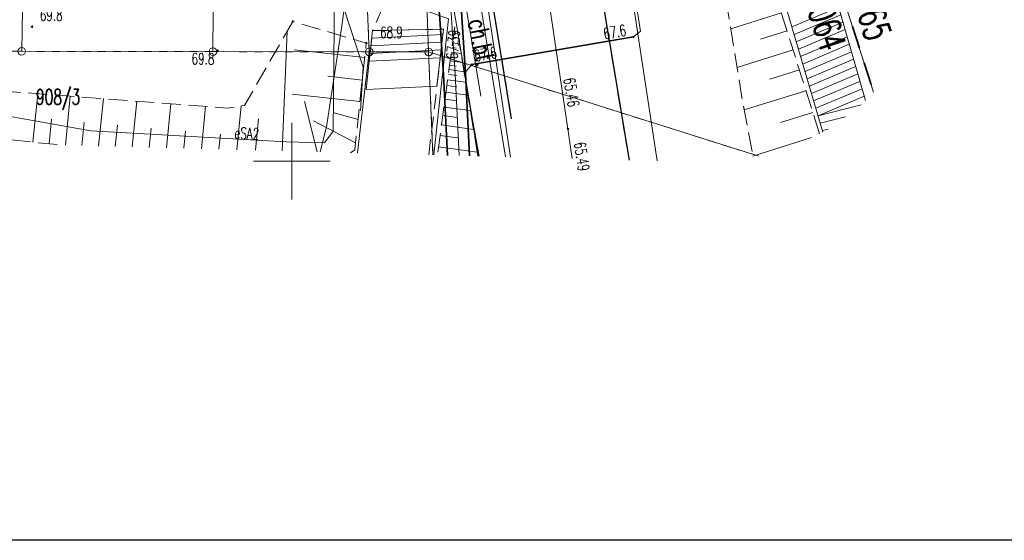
# Model space of a CAD drawing. Header units: metres. Extents: x 6538042 to 13082743, y 6022817 to 12049805.
# Tile 82 of 92: x 6539432 to 6539497, y 6025175 to 6025209. Entities that reach past the tile are written whole.
import ezdxf
from ezdxf.enums import TextEntityAlignment as Align

# ---------------------------------------------------------------- set-up
doc = ezdxf.new("R2010")
doc.units = ezdxf.units.M
doc.header["$MEASUREMENT"] = 0
for name, pattern in [('L_0_03', [1, 0.5, -0.5]), ('L_0_04', [1.5, 1, -0.5]), ('L_0_05', [1.75, 1.25, -0.5]), ('L_0_08', [2.5, 1.5, -1])]:
    doc.linetypes.add(name, pattern=pattern)
doc.layers.get('0').update_dxf_attribs({"linetype": 'CONTINUOUS', "lineweight": 18})
for name, color, linetype, lineweight in [('000_Inne__niezydentyfikowane_', 7, 'CONTINUOUS', 18), ('202_punkt_graniczny', 96, 'CONTINUOUS', 18), ('208_opis_obrebu', 96, 'CONTINUOUS', 18), ('211_numer_dzialki_ewidencyjnej', 96, 'CONTINUOUS', 18), ('216_obreb_ewidencyjny', 96, 'L_0_08', 35), ('218_kontur_uzytku_gruntowego', 96, 'L_0_03', 18), ('219_dzialka_ewidencyjna', 96, 'CONTINUOUS', 18), ('chodnik', 7, 'L_0_04', 18), ('jezdnia', 7, 'L_0_04', 18), ('kraweznik', 7, 'CONTINUOUS', 25), ('obudowa_ochronna_przewodu', 7, 'CONTINUOUS', 35), ('pikieta_naturalna', 7, 'CONTINUOUS', 18), ('pikieta_naturalna_Atr2', 7, 'CONTINUOUS', 18), ('przewod_cieplowniczy', 212, 'CONTINUOUS', 18), ('przewod_elektroenergetyczny_podziemny', 1, 'CONTINUOUS', 18), ('przewod_elektroenergetyczny_podziemny_Atr17', 1, 'CONTINUOUS', 18), ('przewod_kanalizacyjny', 36, 'CONTINUOUS', 18), ('przewod_telekomunikacyjny_podziemny', 30, 'CONTINUOUS', 18), ('przewod_wodociagowy', 5, 'CONTINUOUS', 18), ('rzedna', 7, 'CONTINUOUS', 18), ('rzedna_Atr2', 7, 'CONTINUOUS', 18), ('schody_w_ciagu_komunikacyjnym', 7, 'CONTINUOUS', 18), ('siatka', 7, 'CONTINUOUS', 18), ('skarpa_nieumocniona', 7, 'L_0_05', 18)]:
    doc.layers.add(name, color=color, linetype=linetype, lineweight=lineweight)
doc.layers.add('00_Zakres_arkusza', color=30, linetype='CONTINUOUS', lineweight=70, plot=False)
doc.styles.get("Standard").update_dxf_attribs({"font": 'simplex.shx'})

# ---------------------------------------------------------------- blocks, each defined once
blk = doc.blocks.new('RTPW01')
at = {"linetype": 'Continuous', "lineweight": 13}
blk.add_hatch(color=0, dxfattribs=at).paths.add_polyline_path([(0, -0.09, 1), (0, 0.09, 1), (0, -0.09, 1)])
at = {"color": 0, "linetype": 'Continuous', "lineweight": 13}
blk.add_circle((0, 0), 0.0906, dxfattribs=at)

msp = doc.modelspace()

# ---------------------------------------------------------------- linework, layer by layer
at = {"layer": '000_Inne__niezydentyfikowane_', "linetype": 'Continuous', "lineweight": 18, "flags": 128}
for points in [[(6539481.98, 6025209.69), (6539478.67, 6025208.65)], [(6539449.37442, 6025200.67498), (6539449.7, 6025208.48)], [(6539460.59, 6025208.36), (6539460.85, 6025208.33)], [(6539482.35, 6025208.51), (6539480.61, 6025207.97)], [(6539460.51, 6025207.74), (6539460.95, 6025207.68)], [(6539460.55, 6025208.05), (6539460.73, 6025208.03)], [(6539454.77, 6025206.78), (6539450.16, 6025207.28)], [(6539460.42, 6025207.12), (6539461.06, 6025207.03)], [(6539460.47, 6025207.43), (6539460.74, 6025207.39)], [(6539482.74, 6025207.27), (6539479.08, 6025206.12)], [(6539460.35, 6025206.55), (6539461.16, 6025206.44)], [(6539460.38, 6025206.81), (6539460.75, 6025206.76)], [(6539460.27, 6025205.99), (6539461.25, 6025205.85)], [(6539460.31, 6025206.28), (6539460.76, 6025206.22)], [(6539483.15, 6025205.97), (6539481.23, 6025205.37)], [(6539454.61, 6025205.3), (6539452.35, 6025205.55)], [(6539460.18, 6025205.32), (6539461.36, 6025205.16)], [(6539460.23, 6025205.67), (6539460.77, 6025205.6)], [(6539460.07, 6025204.51), (6539461.5, 6025204.32)], [(6539460.13, 6025204.94), (6539460.78, 6025204.85)], [(6539483.57, 6025204.61), (6539479.55, 6025203.35)], [(6539433.1, 6025201.25), (6539433.42, 6025204.41)], [(6539435.22228, 6025201.05289), (6539435.54, 6025204.25)], [(6539437.38767, 6025200.99507), (6539437.7, 6025204.09)], [(6539439.58445, 6025200.93641), (6539439.89, 6025203.92)], [(6539454.45, 6025203.9), (6539450.02, 6025204.39)], [(6539451.66949, 6025200.61369), (6539450.84, 6025203.91)], [(6539460.01, 6025204.05), (6539460.79, 6025203.94)], [(6539441.82097, 6025200.87668), (6539442.11, 6025203.75)], [(6539444.09681, 6025200.81591), (6539444.37, 6025203.58)], [(6539446.40443, 6025200.75429), (6539446.69, 6025203.61)], [(6539459.94, 6025203.54), (6539461.67, 6025203.31)], [(6539434.16, 6025201.14), (6539434.32, 6025202.74)], [(6539436.2993, 6025201.02413), (6539436.45, 6025202.55)], [(6539447.62349, 6025200.72174), (6539447.83, 6025202.78)], [(6539454.16, 6025201.21), (6539451.43, 6025202.63)], [(6539454.33, 6025202.72), (6539452.78, 6025203.16)], [(6539459.86, 6025202.98), (6539460.81, 6025202.85)], [(6539484.02, 6025203.19), (6539481.92, 6025202.54)], [(6539438.47638, 6025200.966), (6539438.62, 6025202.36)], [(6539440.69319, 6025200.9068), (6539440.82, 6025202.16)], [(6539442.9521, 6025200.84648), (6539443.07, 6025201.96)], [(6539459.78, 6025202.37), (6539461.87, 6025202.08)], [(6539445.24422, 6025200.78527), (6539445.34, 6025201.76)], [(6539459.68, 6025201.69), (6539460.83, 6025201.53)], [(6539483.9485, 6025201.54939), (6539480.11, 6025200.34)], [(6539459.58, 6025200.95), (6539462.11, 6025200.6)]]:
    msp.add_lwpolyline(points, dxfattribs=at)
at = {"layer": '00_Zakres_arkusza', "color": 7, "linetype": 'Continuous', "lineweight": -2, "flags": 128}
msp.add_lwpolyline([(6539393.11696, 6025323.74739), (6539603.11146, 6025323.74739), (6539603.11146, 6025175.24206), (6539393.11696, 6025175.24206)], close=True, dxfattribs=at)
at = {"layer": '202_punkt_graniczny', "lineweight": 18}
for centre in [(6539432.37, 6025207.18), (6539444.85, 6025207.16), (6539455.06, 6025207.14), (6539458.94, 6025207.14)]:
    msp.add_circle(centre, 0.25, dxfattribs=at)
at = {"layer": '216_obreb_ewidencyjny', "lineweight": 35, "flags": 128}
msp.add_lwpolyline([(6539468.53665, 6025299.20459), (6539469, 6025296.22), (6539471.08, 6025277.74), (6539472.99, 6025262.92), (6539473.79, 6025257.29), (6539476.35, 6025242.97), (6539477.17, 6025238.23), (6539487.99611, 6025204.50287)], dxfattribs=at)
at = {"layer": '218_kontur_uzytku_gruntowego', "lineweight": 18, "flags": 128}
for points in [[(6539477.17, 6025238.23), (6539487.99611, 6025204.50287)], [(6539454.94, 6025209.83), (6539455.06, 6025207.14)], [(6539432.37, 6025207.18), (6539419.88, 6025207.19)], [(6539444.85, 6025207.16), (6539432.37, 6025207.18)], [(6539455.06, 6025207.14), (6539444.85, 6025207.16)], [(6539458.94, 6025207.14), (6539455.06, 6025207.14)], [(6539480.5116, 6025200.32644), (6539458.94, 6025207.14)], [(6539458.94, 6025207.14), (6539459.22212, 6025200.41201)]]:
    msp.add_lwpolyline(points, dxfattribs=at)
at = {"layer": '219_dzialka_ewidencyjna', "linetype": 'Continuous', "lineweight": 18, "flags": 128}
for points in [[(6539432.94, 6025242.82), (6539432.37, 6025207.18)], [(6539445.15, 6025242.98), (6539444.85, 6025207.16)], [(6539477.17, 6025238.23), (6539487.99611, 6025204.50287)], [(6539457.96, 6025235.55), (6539458.94, 6025207.14)], [(6539455.06, 6025207.14), (6539454.94, 6025209.83)], [(6539419.88, 6025207.19), (6539432.37, 6025207.18)], [(6539432.37, 6025207.18), (6539444.85, 6025207.16)], [(6539444.85, 6025207.16), (6539455.06, 6025207.14)], [(6539455.06, 6025207.14), (6539454.29568, 6025200.54356)], [(6539455.06, 6025207.14), (6539458.94, 6025207.14)], [(6539458.94, 6025207.14), (6539459.22212, 6025200.41201)], [(6539480.5116, 6025200.32644), (6539458.94, 6025207.14)]]:
    msp.add_lwpolyline(points, dxfattribs=at)
at = {"layer": 'chodnik', "lineweight": 18, "flags": 128}
msp.add_lwpolyline([(6539458.95478, 6025200.41915), (6539459.92, 6025208.63), (6539455.36, 6025208.53), (6539455.27, 6025208.53), (6539459.37, 6025217.87), (6539457.76, 6025227.73), (6539456.72, 6025232.45), (6539455.8, 6025235.08), (6539455.35, 6025235.95), (6539453.69, 6025237.92), (6539452.15, 6025239.99), (6539451.29, 6025240.61), (6539445.41, 6025243.01), (6539445.02, 6025242.86), (6539432.95, 6025242.76), (6539427.42, 6025243), (6539419.96, 6025243.07), (6539414.62, 6025243.23), (6539414.18422, 6025243.20223)], dxfattribs=at)
at = {"layer": 'jezdnia', "lineweight": 18, "flags": 128}
for points in [[(6539464.35, 6025202.78), (6539462.61, 6025213.5), (6539460.47, 6025226.53), (6539459.79, 6025230.32), (6539458.83, 6025233.62), (6539457.41, 6025236.95), (6539455.33, 6025239.92), (6539453.14, 6025241.94), (6539450.88, 6025243.2), (6539448.69, 6025244.03), (6539446.66, 6025244.57), (6539444.1, 6025245.03), (6539430.9, 6025245.2), (6539414.24767, 6025245.35704)], [(6539466.62, 6025232.53), (6539472.02529, 6025200.07012)]]:
    msp.add_lwpolyline(points, dxfattribs=at)
at = {"layer": 'kraweznik', "linetype": 'Continuous', "lineweight": 25, "flags": 128}
for points in [[(6539464.35, 6025202.78), (6539462.61, 6025213.5), (6539460.47, 6025226.53), (6539459.79, 6025230.32), (6539458.83, 6025233.62), (6539457.41, 6025236.95), (6539455.33, 6025239.92), (6539453.14, 6025241.94), (6539450.88, 6025243.2), (6539448.69, 6025244.03), (6539446.66, 6025244.57), (6539444.1, 6025245.03), (6539430.9, 6025245.2), (6539414.24767, 6025245.35704)], [(6539476.04, 6025244.72), (6539472.8, 6025244.42), (6539471.01, 6025243.32), (6539470.16, 6025242.63), (6539468.67, 6025240.45), (6539467.91, 6025238.79), (6539467.31, 6025236.55), (6539466.81, 6025234.08), (6539466.62, 6025232.53), (6539472.02529, 6025200.07012)]]:
    msp.add_lwpolyline(points, dxfattribs=at)
at = {"layer": 'obudowa_ochronna_przewodu', "linetype": 'Continuous', "lineweight": 35, "flags": 128}
for points in [[(6539460.16867, 6025200.38673), (6539459.91, 6025205.66), (6539459.64, 6025209.6), (6539457.57, 6025224.33), (6539456.66, 6025231.49)], [(6539458.46, 6025231.67), (6539458.99, 6025224.53), (6539461.08, 6025209.75), (6539461.35, 6025205.74), (6539461.61381, 6025200.34814)], [(6539472.31, 6025208.12), (6539461.76, 6025206.31)]]:
    msp.add_lwpolyline(points, dxfattribs=at)
at = {"layer": 'przewod_cieplowniczy', "linetype": 'Continuous', "lineweight": 18, "flags": 128}
msp.add_lwpolyline([(6539457.46, 6025231.57), (6539458.32, 6025224.44), (6539460.4, 6025209.68), (6539460.67, 6025205.7), (6539460.93141, 6025200.36637)], dxfattribs=at)
at = {"layer": 'przewod_elektroenergetyczny_podziemny', "linetype": 'Continuous', "lineweight": 18, "flags": 128}
for points in [[(6539451.15, 6025271.94), (6539462.34, 6025204.25)], [(6539463.96086, 6025200.28547), (6539461.57, 6025214.92), (6539461.46, 6025215.59), (6539470.18, 6025216.22), (6539468.76, 6025229.01), (6539468, 6025233.7), (6539468.26, 6025235.97), (6539468.31, 6025236.39), (6539470.03, 6025240.36), (6539472.08, 6025242.21), (6539475.44, 6025243.13), (6539475.53, 6025247.58)], [(6539476.27, 6025243.42), (6539474.08, 6025243.27), (6539472.17, 6025241.09), (6539469.64, 6025227.79), (6539473.86779, 6025200.02092)], [(6539462.18057, 6025200.33301), (6539461.28, 6025205.76), (6539461.76, 6025206.31), (6539472.31, 6025208.12), (6539472.78, 6025208.49), (6539471.69, 6025215.41), (6539471.49, 6025230.16), (6539470.49, 6025234.17), (6539471.23, 6025236.36), (6539471.97, 6025237.05), (6539487.55, 6025241.21), (6539493.72766, 6025242.45369)], [(6539462.29, 6025216.17), (6539457.73, 6025214.73), (6539456.69, 6025214.4), (6539455.48, 6025213.2), (6539452.98, 6025211.29), (6539454.67, 6025206.15), (6539454.48, 6025203.3)], [(6539461.46, 6025215.59), (6539455.53, 6025214.89), (6539452.82, 6025213.39), (6539452.71, 6025201.96), (6539452.14, 6025201.21), (6539449.63, 6025201.27), (6539436.87, 6025201.98), (6539427.08, 6025203.73), (6539418.85326, 6025204.68103)], [(6539462.2349, 6025200.33156), (6539461.85, 6025202.46), (6539460.4, 6025211.01), (6539457.73, 6025214.73)]]:
    msp.add_lwpolyline(points, dxfattribs=at)
at = {"layer": 'przewod_kanalizacyjny', "linetype": 'Continuous', "lineweight": 18, "flags": 128}
msp.add_lwpolyline([(6539468.31911, 6025200.16909), (6539468.04, 6025202.11), (6539463.29, 6025234.14)], dxfattribs=at)
at = {"layer": 'przewod_telekomunikacyjny_podziemny', "linetype": 'Continuous', "lineweight": 18, "flags": 128}
for points in [[(6539451.85823, 6025200.60865), (6539452.27, 6025202.25), (6539453.25, 6025208.66), (6539454.03, 6025214.6), (6539452.73, 6025219.89), (6539452.25, 6025227.82), (6539452.92, 6025234.06), (6539443.75, 6025240.63), (6539457.23, 6025258.08)], [(6539459.27858, 6025200.4105), (6539460.23, 6025209.31), (6539458.53, 6025209.92), (6539455.81, 6025234.32), (6539454.2, 6025234.12)]]:
    msp.add_lwpolyline(points, dxfattribs=at)
at = {"layer": 'przewod_wodociagowy', "linetype": 'Continuous', "lineweight": 18, "flags": 128}
msp.add_lwpolyline([(6539458.11, 6025251.38), (6539458.54, 6025238.47), (6539458.77, 6025236.66), (6539463.07, 6025208.36), (6539464.27769, 6025200.27701)], dxfattribs=at)
at = {"layer": 'schody_w_ciagu_komunikacyjnym', "linetype": 'Continuous', "lineweight": 18, "flags": 128}
for points in [[(6539487.46018, 6025203.96693), (6539481.41, 6025225.02)], [(6539478.27, 6025223.74), (6539484.68143, 6025201.89116)], [(6539478.27, 6025223.74), (6539484.68585, 6025201.89322)], [(6539482.67, 6025208.77), (6539485.71, 6025210.06)], [(6539482.81, 6025208.28), (6539485.85, 6025209.57)], [(6539482.95, 6025207.8), (6539485.99, 6025209.09)], [(6539455.27, 6025208.53), (6539455.06, 6025206.53)], [(6539459.92, 6025208.63), (6539455.27, 6025208.53)], [(6539459.7, 6025206.76), (6539459.92, 6025208.63)], [(6539483.09, 6025207.32), (6539486.13, 6025208.61)], [(6539455.06, 6025206.53), (6539455.22, 6025208.04)], [(6539455.16, 6025207.54), (6539459.81, 6025207.77)], [(6539455.22, 6025208.04), (6539459.87, 6025208.27)], [(6539483.23, 6025206.84), (6539486.27, 6025208.12)], [(6539455.11, 6025207.03), (6539459.76, 6025207.27)], [(6539483.38, 6025206.35), (6539486.41, 6025207.64)], [(6539483.52, 6025205.87), (6539486.55, 6025207.15)], [(6539455.06, 6025206.53), (6539459.7, 6025206.76)], [(6539483.66, 6025205.39), (6539486.69, 6025206.67)], [(6539483.8, 6025204.9), (6539486.82, 6025206.19)], [(6539483.94, 6025204.42), (6539486.96, 6025205.7)], [(6539484.08, 6025203.94), (6539487.1, 6025205.22)], [(6539484.23, 6025203.46), (6539487.24, 6025204.73)], [(6539484.37, 6025202.97), (6539487.38, 6025204.25)], [(6539487.17584, 6025203.68259), (6539484.37, 6025202.97)], [(6539486.16895, 6025202.90605), (6539484.51, 6025202.49)], [(6539485.02277, 6025202.10349), (6539484.65, 6025202.01)]]:
    msp.add_lwpolyline(points, dxfattribs=at)
msp.add_lwpolyline([(6539455.06, 6025206.53), (6539459.7, 6025206.76), (6539459.48, 6025204.9), (6539454.85, 6025204.68)], close=True, dxfattribs=at)
at = {"layer": 'siatka', "color": 7, "linetype": 'Continuous', "lineweight": 13, "flags": 128}
for points in [[(6539450, 6025197.5), (6539450, 6025202.5)], [(6539447.5, 6025200), (6539452.5, 6025200)]]:
    msp.add_lwpolyline(points, dxfattribs=at)
at = {"layer": 'skarpa_nieumocniona', "lineweight": 18, "flags": 128}
for points in [[(6539484.46257, 6025201.7891), (6539480.91, 6025213.08), (6539477.63, 6025223.54), (6539476.2, 6025228.19), (6539476.33, 6025225.16), (6539476.98, 6025219.1), (6539479.4, 6025204.17), (6539480.13405, 6025200.22527)], [(6539450.07, 6025209.13), (6539446.92, 6025203.65), (6539445.81, 6025203.47), (6539417.90866, 6025205.59617)], [(6539453.83125, 6025200.55597), (6539454.11, 6025200.75), (6539454.87, 6025207.72), (6539450.07, 6025209.13)], [(6539462.15029, 6025200.33382), (6539460.82, 6025208.5), (6539460.66, 6025208.86), (6539459.50888, 6025200.40435)], [(6539422.99732, 6025202.27064), (6539434.96996, 6025201.05963)]]:
    msp.add_lwpolyline(points, dxfattribs=at)

# ---------------------------------------------------------------- block references
at = {"layer": 'pikieta_naturalna', "color": 7, "linetype": 'Continuous', "xscale": 0.5, "yscale": 0.5, "zscale": 0.5}
for p in [(6539450.07, 6025209.13), (6539433.04, 6025208.79), (6539454.87, 6025207.72), (6539445.16, 6025207.23)]:
    msp.add_blockref('RTPW01', p, dxfattribs=at)
at = {"layer": 'rzedna', "color": 1, "linetype": 'Continuous', "xscale": 0.5, "yscale": 0.5, "zscale": 0.5}
for p in [(6539472.31, 6025208.12), (6539461.76, 6025206.31)]:
    msp.add_blockref('RTPW01', p, dxfattribs=at)
at = {"layer": 'rzedna', "color": 34, "linetype": 'Continuous', "xscale": 0.5, "yscale": 0.5, "zscale": 0.5}
for rotation in [279.26, 278.96]:
    msp.add_blockref('RTPW01', (6539468.04, 6025202.11), dxfattribs=dict(at, rotation=rotation))

# ---------------------------------------------------------------- texts
at = {"layer": '208_opis_obrebu', "lineweight": 35, "width": 0.66}
for s, rotation, p in [('Obręb ewid.: 065', 286.9, (6539485.31, 6025221.04)), ('Obręb ewid.: 064', 287.8, (6539482.17, 6025220.3))]:
    msp.add_text(s, height=1.75, rotation=rotation, dxfattribs=at).set_placement(p, align=Align.TOP_LEFT)
at = {"layer": '211_numer_dzialki_ewidencyjnej', "lineweight": 20, "width": 0.66}
msp.add_text('908/3', height=1, dxfattribs=at).set_placement((6539433.3, 6025204.7), align=Align.TOP_LEFT)
at = {"layer": 'chodnik', "lineweight": 25, "width": 0.66}
msp.add_text('ch.bt.', height=1.25, rotation=280.8, dxfattribs=at).set_placement((6539462.73, 6025209.39), align=Align.TOP_LEFT)
at = {"layer": 'pikieta_naturalna_Atr2', "lineweight": 15, "width": 0.66}
for s, p in [('69.8', (6539433.55, 6025209.92)), ('68.9', (6539455.77, 6025208.79)), ('69.8', (6539443.46, 6025207.07))]:
    msp.add_text(s, height=0.75, dxfattribs=at).set_placement(p, align=Align.TOP_LEFT)
at = {"layer": 'przewod_elektroenergetyczny_podziemny_Atr17', "lineweight": 15, "width": 0.66}
msp.add_text('eSA2', height=0.75, rotation=357.6, dxfattribs=at).set_placement((6539446.27751, 6025202.22752), align=Align.TOP_LEFT)
at = {"layer": 'rzedna_Atr2', "lineweight": 15, "width": 0.66}
for s, rotation, p in [('67.39', 84.7, (6539460.08384, 6025206.71109)), ('67.6', 9.7, (6539470.29318, 6025208.6892)), ('67.6', 9.7, (6539461.85318, 6025207.2392)), ('65.46', 279.3, (6539468.48081, 6025205.50882)), ('65.49', 279, (6539469.16084, 6025201.30687))]:
    msp.add_text(s, height=0.75, rotation=rotation, dxfattribs=at).set_placement(p, align=Align.TOP_LEFT)

doc.saveas('drawing.dxf')
